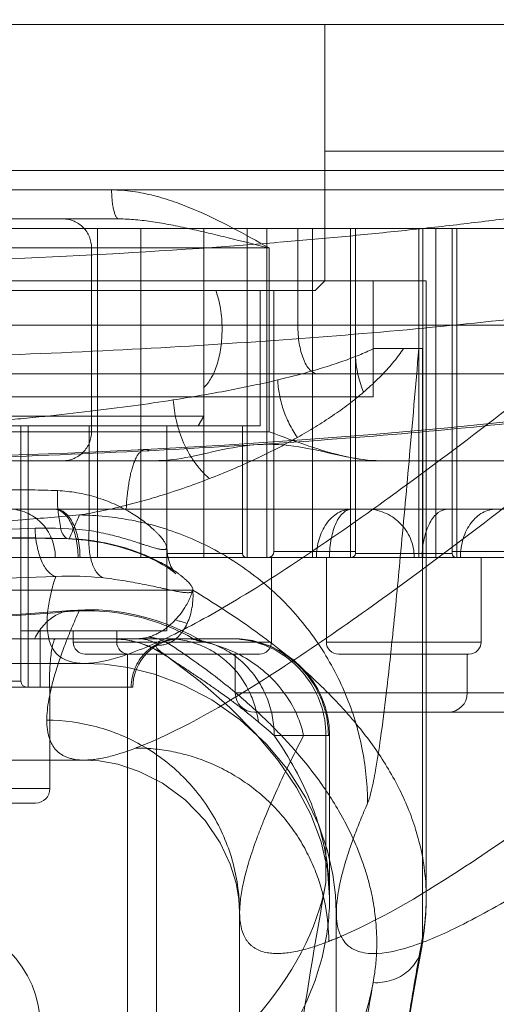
# Model space of a CAD drawing. Header units: millimetres. Extents: x 6756 to 17105, y -3613 to 3705.
# Tile 57 of 65: x 13765 to 13814, y 815 to 917. Entities that reach past the tile are written whole.
import ezdxf

# ---------------------------------------------------------------- set-up
doc = ezdxf.new("R2010")
doc.units = ezdxf.units.MM
doc.header["$PDSIZE"] = -5
doc.layers.get('0').update_dxf_attribs({"lineweight": 35})
for name, color, linetype, lineweight in [('尺寸线层', 3, 'Continuous', 18), ('粗实线层', 7, 'Continuous', 35), ('细实线层', 7, 'Continuous', 18)]:
    doc.layers.add(name, color=color, linetype=linetype, lineweight=lineweight)
doc.styles.add('标准', font='txt', dxfattribs={"width": 0.667})
doc.dimstyles.new('标准', dxfattribs={"dimscale": 15, "dimtxt": 3.5, "dimasz": 4, "dimexe": 2, "dimexo": 0, "dimtad": 1, "dimdsep": 46, "dimtxsty": '标准', "dimblk": '_CAXARROW', "dimcen": 0, "dimdle": 6, "dimazin": 2, "dimtfac": 0.707107, "dimtdec": 3, "dimtmove": 2, "dimatfit": 3, "dimfxl": 1, "dimfrac": 2, "dimtolj": 1, "dimarcsym": 1})

# ---------------------------------------------------------------- blocks, each defined once
blk = doc.blocks.new('324356')
at = {"layer": '细实线层'}
for p, q in [((-132.09, -146.4), (-394.09, -146.4)), ((-159.59, -172.9), (-159.59, -146.4)), ((-78.25, -159.5), (-159.59, -159.5)), ((-70, -161.5), (-370, -161.5)), ((-97.5, -163.5), (-342.5, -163.5)), ((-221.3, -166.5), (-180.86, -166.5)), ((-159.59, -167.5), (-342.5, -167.5)), ((-183.1, -167.5), (-183.1, -201.5)), ((-178.6, -167.5), (-178.6, -201.5)), ((-172.1, -167.5), (-172.1, -201.5)), ((-167.6, -167.5), (-167.6, -201.5)), ((-165.59, -167.5), (-165.59, -201.5)), ((-162.37, -167.5), (-162.37, -177.5)), ((-160.87, -167.5), (-160.87, -201.5)), ((-159.59, -167.5), (-57.53, -167.5)), ((-156.92, -167.5), (-156.92, -201.5)), ((-156.42, -167.5), (-156.42, -201.1)), ((-149.87, -167.5), (-149.87, -201.5)), ((-149.44, -167.5), (-149.44, -201.5)), ((-148.09, -167.5), (-148.09, -201.5)), ((-146.42, -167.5), (-146.42, -201.1)), ((-145.92, -167.5), (-145.92, -201.5)), ((-165.33, -169.5), (-261.06, -169.5)), ((-183.71, -188.5), (-183.71, -169.5)), ((-165.33, -169.5), (-165.33, -188.5)), ((-149.09, -172.9), (-403.92, -172.9)), ((-159.59, -172.9), (-366.59, -172.9)), ((-160.59, -173.9), (-159.59, -172.9)), ((-154.59, -184.9), (-154.59, -172.9)), ((-149.09, -236.66), (-149.09, -172.9)), ((-160.59, -173.9), (-365.59, -173.9)), ((-172.09, -186.9), (-172.09, -173.9)), ((-166.25, -187.9), (-166.25, -173.9)), ((-164.84, -173.9), (-164.84, -200.9)), ((-124.78, -177.5), (-312.27, -177.5)), ((-154.5, -179.9), (-149.89, -179.9)), ((-149.85, -179.9), (-149.49, -179.9)), ((-149.49, -179.9), (-149.49, -240.93)), ((-307.27, -182.5), (-129.78, -182.5)), ((-154.59, -184.9), (-371.59, -184.9)), ((-172.09, -187.9), (-172.09, -184.9)), ((-172.09, -186.9), (-354.09, -186.9)), ((-172.67, -187.9), (-172.09, -186.9)), ((-172.67, -187.9), (-353.51, -187.9)), ((-175.93, -187.9), (-336.79, -187.9)), ((-191.01, -187.9), (-191.01, -214.3)), ((-190.26, -187.9), (-190.26, -214.9)), ((-183.95, -187.9), (-183.95, -198.71)), ((-172.09, -187.9), (-175.93, -187.9)), ((-175.93, -209.1), (-175.93, -187.9)), ((-172.67, -187.9), (-166.25, -187.9)), ((-168.1, -187.9), (-168.1, -201.1)), ((-261.06, -188.5), (-165.33, -188.5)), ((-324.82, -191.5), (-105.4, -191.5)), ((-83.66, -196.5), (-356.5, -196.5)), ((-336.79, -201.5), (-175.93, -201.5)), ((-168.1, -201.1), (-175.93, -201.1)), ((-175.93, -201.5), (-100, -201.5)), ((-165.1, -201.5), (-165.1, -210.25)), ((-156.42, -200.9), (-164.84, -200.9)), ((-159.42, -201.5), (-159.42, -210.25)), ((-146.42, -201.1), (-156.42, -201.1)), ((-138.26, -200.9), (-146.42, -200.9)), ((-143.42, -201.5), (-143.42, -210.25)), ((-173.23, -204.9), (-359.24, -204.9)), ((-191.01, -209.1), (-175.94, -209.1)), ((-189.03, -209.1), (-189.03, -214.9)), ((-185.6, -209.1), (-185.6, -210.25)), ((-181.1, -209.1), (-181.1, -210.25)), ((-169.09, -209.9), (-357.09, -209.9)), ((-165.1, -210.25), (-185.6, -210.25)), ((-175.19, -209.9), (-174.64, -209.92)), ((-143.42, -210.25), (-159.42, -210.25)), ((-166.35, -211.5), (-184.35, -211.5)), ((-180, -280), (-180, -211.5)), ((-177, -211.5), (-177, -280)), ((-168.84, -211.5), (-168.84, -215.5)), ((-144.67, -211.5), (-158.17, -211.5)), ((-144.84, -211.5), (-144.84, -215.5)), ((-184.49, -212.45), (-306.83, -212.45)), ((-191.01, -214.3), (-211.05, -214.3)), ((-230.03, -214.9), (-188.01, -214.9)), ((-188.01, -214.9), (-179.42, -214.9)), ((-188.01, -214.9), (-188.01, -225.4)), ((-128.69, -215.5), (-168.84, -215.5)), ((-130.69, -217.5), (-166.84, -217.5)), ((-164.82, -219.9), (-159.09, -219.9)), ((-159.46, -219.9), (-159.46, -235.11)), ((-159.09, -236.66), (-159.09, -219.9)), ((-184.49, -222.45), (-306.84, -222.45)), ((-188.01, -225.4), (-230.03, -225.4)), ((-189.51, -226.9), (-228.53, -226.9)), ((-168.39, -238.13), (-168.39, -238.22)), ((-168.39, -278.75), (-168.39, -238.22)), ((-158.39, -278.75), (-158.39, -238.22))]:
    blk.add_line(p, q, dxfattribs=at)
for points in [[(-133.18, -186.58), (-139.83, -187.36), (-146.86, -188.09), (-154.25, -188.75), (-161.95, -189.35), (-169.94, -189.88), (-178.17, -190.34)], [(-178.17, -190.34), (-186.17, -190.71), (-194.32, -191.01), (-202.62, -191.25)], [(-199.99, -199.69), (-197.83, -199.6), (-195.57, -199.54), (-193.22, -199.5), (-190.85, -199.5), (-188.48, -199.53), (-186.14, -199.59)], [(-186.14, -199.59), (-184.32, -199.72), (-182.51, -200), (-180.91, -200.37), (-179.61, -200.77), (-178.55, -201.17), (-177.66, -201.56), (-176.93, -201.92), (-176.34, -202.25), (-175.86, -202.54), (-175.5, -202.79), (-175.23, -202.99), (-175.05, -203.13), (-174.98, -203.2), (-175, -203.18), (-175.11, -203.05), (-175.28, -202.8), (-175.49, -202.43), (-175.69, -201.93), (-175.86, -201.28), (-175.93, -200.44)], [(-185.85, -206.98), (-190.99, -207.37), (-196.38, -207.72), (-201.99, -208.04)], [(-172.24, -210.17), (-172.83, -209.84), (-173.51, -209.48), (-174.27, -209.11), (-175.11, -208.73), (-176.02, -208.37), (-177.01, -208.02), (-178.08, -207.7), (-179.21, -207.43), (-180.41, -207.2), (-181.67, -207.03), (-183, -206.93), (-184.39, -206.91), (-185.85, -206.98)], [(-181.67, -209.9), (-180.14, -210.02), (-178.64, -210.37), (-177.22, -210.94), (-175.9, -211.73)], [(-175.91, -211.72), (-172.46, -214.33), (-169.39, -217), (-166.7, -219.72), (-164.41, -222.48), (-162.52, -225.28), (-161.04, -228.09), (-159.96, -230.92), (-159.31, -233.77), (-159.09, -236.66)], [(-184.49, -212.45), (-182.38, -212.55), (-179.94, -212.89), (-177.2, -213.57), (-174.27, -214.67), (-171.26, -216.23), (-168.33, -218.28), (-165.64, -220.76), (-163.34, -223.52), (-161.53, -226.37), (-160.2, -229.19), (-159.29, -231.85), (-158.74, -234.28), (-158.46, -236.41), (-158.39, -238.22)], [(-184.49, -222.45), (-182.91, -222.54), (-180.99, -222.89), (-178.77, -223.62), (-176.37, -224.83), (-174.01, -226.56), (-171.96, -228.7), (-170.4, -231), (-169.37, -233.2), (-168.76, -235.17), (-168.47, -236.83), (-168.39, -238.13)], [(-149.56, -241.83), (-149.3, -240.11), (-149.14, -238.39), (-149.09, -236.66)], [(-150.99, -250.06), (-150.53, -247.31), (-150.05, -244.57), (-149.56, -241.83)]]:
    blk.add_lwpolyline(points, dxfattribs=at)
blk.add_circle((-200, -250), 11, dxfattribs=at)
for centre, radius, start, end in [((-145.7, -180.23), 10.72, 182.6184, 202.9401), ((-188.18, -232.96), 34.5, 82.9541, 92.2759), ((-167.7, -201.1), 0.4, 180, 270), ((-165.44, -200.9), 0.6, 270, 0), ((-156.82, -201.1), 0.4, 270, 0), ((-146.02, -201.1), 0.4, 180, 270), ((-185.96, -235.01), 31.58, 83.6354, 92.6405), ((-180.91, -205.42), 7.7, 350.7473, 3.9058), ((-180.9, -202.42), 8.06, 316.6047, 329.7573), ((-184.35, -210.25), 1.25, 180, 270), ((-181.63, -219.88), 9.98, 51.6938, 89.995), ((-179.85, -210.25), 1.25, 180, 270), ((-174.42, -214.9), 5, 90, 180), ((-169.09, -219.9), 10, 0, 90), ((-166.35, -210.25), 1.25, 270, 360), ((-158.17, -210.25), 1.25, 180, 270), ((-144.67, -210.25), 1.25, 270, 360), ((-190.41, -214.3), 0.6, 180, 270), ((-166.84, -215.5), 2, 180, 270), ((-146.84, -215.5), 2, 270, 0), ((-204.87, -264.8), 60.16, 48.2718, 50.3211), ((-189.51, -225.4), 1.5, 270, 0), ((-180, -180), 100, 208.0034, 270), ((-171.8, -236.66), 22.71, 349.1617, 6.1472), ((399.14, -340.75), 557.64, 169.6884, 170.555), ((392.56, -345.21), 556.15, 169.6679, 170.5368)]:
    blk.add_arc(centre, radius, start, end, dxfattribs=at)
for centre, major_axis, start_param, end_param in [((-263.09, -228.71), (103.99, -2.96), 5.908015, 6.212088), ((2341.61, -389.46), (2509.78, -71.54), 3.070495, 3.086211)]:
    blk.add_ellipse(centre, major_axis=major_axis, ratio=0.465477, start_param=start_param, end_param=end_param, dxfattribs=at)
for points, knots in [([(-164.25, -168.91), (-162.11, -168.73), (-157.9, -168.36), (-151.67, -167.74), (-145.61, -167.07), (-139.73, -166.34), (-134.03, -165.56), (-128.5, -164.72), (-123.15, -163.82), (-119.65, -163.17), (-117.93, -162.83)], [0, 0, 0, 0, 476.511389, 941.157402, 1393.028964, 1832.272439, 2259.097304, 2673.617692, 3075.889759, 3465.871565, 3465.871565, 3465.871565, 3465.871565]), ([(-165.33, -169.5), (-166.6, -168.79), (-169.15, -167.37), (-172.43, -165.76), (-174.82, -164.83), (-176.22, -164.38), (-177.28, -164.08), (-178.35, -163.84), (-179.43, -163.65), (-180.52, -163.53), (-181.26, -163.5), (-181.63, -163.5)], [0, 0, 0, 0, 1011.952104, 2027.781675, 2536.491283, 2791.540408, 3046.385004, 3300.471839, 3554.332743, 3808.943138, 4065.502496, 4065.502496, 4065.502496, 4065.502496]), ([(-180.86, -166.5), (-180.88, -166.5), (-180.94, -166.49), (-181.01, -166.45), (-181.08, -166.38), (-181.15, -166.28), (-181.22, -166.16), (-181.29, -166), (-181.35, -165.82), (-181.41, -165.61), (-181.46, -165.39), (-181.52, -165.05), (-181.58, -164.6), (-181.62, -164.05), (-181.63, -163.68), (-181.63, -163.5)], [0, 0, 0, 0, 124.580925, 267.327221, 439.64567, 650.257326, 904.909276, 1204.043138, 1546.033609, 1928.696992, 2348.789473, 2799.653258, 3762.548692, 4756.475102, 5727.631701, 5727.631701, 5727.631701, 5727.631701]), ([(-183.71, -169.5), (-183.71, -169.11), (-183.86, -168.32), (-184.51, -167.33), (-185.48, -166.66), (-186.26, -166.5), (-186.64, -166.5)], [0, 0, 0, 0, 496.245935, 989.451845, 1478.326239, 1964.11448, 1964.11448, 1964.11448, 1964.11448]), ([(-180.86, -166.5), (-180.29, -166.5), (-179.12, -166.56), (-177.33, -166.78), (-175.48, -167.11), (-173.56, -167.51), (-171.58, -167.96), (-168.83, -168.63), (-166.74, -169.15), (-165.33, -169.5)], [0, 0, 0, 0, 346.460692, 708.697445, 1089.300301, 1485.164421, 1895.77065, 2319.752936, 3199.175139, 3199.175139, 3199.175139, 3199.175139]), ([(-255.04, -170.89), (-247.46, -171.16), (-232.17, -171.47), (-209.25, -171.29), (-186.6, -170.48), (-171.67, -169.52), (-164.37, -168.92)], [0, 0, 0, 0, 609.399863, 1228.542665, 1841.503743, 2430.58443, 2430.58443, 2430.58443, 2430.58443]), ([(-170.21, -177.9), (-170.21, -177.54), (-170.23, -176.83), (-170.35, -175.79), (-170.55, -174.81), (-170.74, -174.19), (-170.85, -173.89)], [0, 0, 0, 0, 507.834054, 1004.781829, 1480.398265, 1925.372459, 1925.372459, 1925.372459, 1925.372459]), ([(-126.86, -175.2), (-130.27, -175.7), (-138.33, -176.68), (-151.28, -178.03), (-166.07, -179.2), (-181.92, -180.15), (-199.7, -180.87), (-217.97, -181.24), (-237.05, -181.24), (-255.18, -180.87), (-272.73, -180.15), (-288.13, -179.19), (-302.09, -178.02), (-314.12, -176.7), (-321.75, -175.71), (-324.99, -175.2)], [0, 0, 0, 0, 420.663507, 990.991487, 1589.516824, 2231.836912, 2929.23134, 3761.244627, 4462.471147, 5258.630023, 5974.207587, 6605.949823, 7143.191812, 7683.005247, 8083.17658, 8083.17658, 8083.17658, 8083.17658]), ([(-184.49, -212.45), (-183.14, -212.45), (-179.87, -211.63), (-174.48, -209.23), (-167.67, -205.35), (-159.46, -200), (-149.83, -193.12), (-138.78, -184.73), (-130.99, -178.54), (-126.86, -175.2)], [0, 0, 0, 0, 212.238947, 518.87154, 926.903943, 1439.290887, 2057.788245, 2783.744825, 3618.220665, 3618.220665, 3618.220665, 3618.220665]), ([(-172.09, -183.92), (-171.94, -183.79), (-171.66, -183.48), (-171.29, -182.92), (-170.97, -182.26), (-170.7, -181.51), (-170.48, -180.68), (-170.27, -179.47), (-170.21, -178.53), (-170.21, -177.9)], [0, 0, 0, 0, 295.115826, 627.951543, 998.346994, 1403.361809, 1838.104422, 2296.213751, 3252.367415, 3252.367415, 3252.367415, 3252.367415]), ([(-162.37, -177.5), (-162.37, -178.13), (-162.29, -179.32), (-161.88, -180.89), (-161.31, -182.05), (-160.62, -182.5), (-160.32, -182.5)], [0, 0, 0, 0, 632.901442, 1183.084765, 1616.884508, 1918.619603, 1918.619603, 1918.619603, 1918.619603]), ([(-154.5, -179.9), (-154.65, -179.97), (-155.28, -180.26), (-155.92, -180.53), (-156.41, -180.72)], [0, 0, 0, 0, 252.609724, 1056.087714, 1056.087714, 1056.087714, 1056.087714]), ([(-155.15, -226.91), (-154.98, -226.51), (-154.68, -225.37), (-154.24, -223.14), (-153.74, -219.78), (-153.15, -215.09), (-152.48, -208.83), (-151.7, -200.81), (-150.81, -190.97), (-150.19, -183.79), (-149.85, -179.9)], [0, 0, 0, 0, 111.842973, 302.81132, 587.857849, 987.492389, 1523.533931, 2213.058889, 3065.631707, 4074.115026, 4074.115026, 4074.115026, 4074.115026]), ([(-151.43, -179.9), (-151.74, -180.37), (-152.44, -181.29), (-153.21, -182.15), (-153.62, -182.58)], [0, 0, 0, 0, 516.356744, 1056.255649, 1056.255649, 1056.255649, 1056.255649]), ([(-156.41, -180.72), (-156.98, -180.95), (-158.19, -181.39), (-160.12, -182), (-162.22, -182.6), (-163.69, -182.97), (-164.45, -183.15)], [0, 0, 0, 0, 421.772403, 880.778173, 1378.072429, 1914.575721, 1914.575721, 1914.575721, 1914.575721]), ([(-164.45, -183.15), (-165.27, -183.34), (-166.97, -183.72), (-169.59, -184.25), (-172.37, -184.75), (-174.27, -185.06), (-175.25, -185.22)], [0, 0, 0, 0, 455.106867, 936.894566, 1444.22282, 1977.077579, 1977.077579, 1977.077579, 1977.077579]), ([(-162.41, -189.09), (-162.72, -188.64), (-163.29, -187.7), (-163.91, -186.2), (-164.3, -184.67), (-164.43, -183.65), (-164.45, -183.15)], [0, 0, 0, 0, 507.626411, 1009.681066, 1496.512061, 1960.109434, 1960.109434, 1960.109434, 1960.109434]), ([(-153.62, -182.58), (-153.77, -182.73), (-154.4, -183.37), (-155.06, -183.97), (-155.57, -184.41)], [0, 0, 0, 0, 260.804142, 1066.396543, 1066.396543, 1066.396543, 1066.396543]), ([(-175.25, -185.21), (-176.63, -185.43), (-179.5, -185.85), (-183.93, -186.41), (-187.8, -186.84), (-191.03, -187.16), (-192.68, -187.31), (-193.52, -187.39)], [0, 0, 0, 0, 585.135437, 1206.387702, 1864.357163, 2207.319726, 2558.262178, 2558.262178, 2558.262178, 2558.262178]), ([(-175.25, -185.21), (-175.22, -185.58), (-175.15, -186.32), (-174.94, -187.44), (-174.62, -188.56), (-174.2, -189.66), (-173.67, -190.72), (-173.04, -191.7), (-172.32, -192.58), (-171.79, -193.11), (-171.51, -193.35)], [0, 0, 0, 0, 455.902175, 928.618929, 1413.586889, 1904.774856, 2396.12917, 2881.255672, 3354.334791, 3810.741697, 3810.741697, 3810.741697, 3810.741697]), ([(-155.57, -184.41), (-156.07, -184.84), (-157.12, -185.68), (-158.78, -186.87), (-160.55, -188.02), (-161.78, -188.74), (-162.41, -189.09)], [0, 0, 0, 0, 463.532761, 942.95849, 1436.420357, 1941.810235, 1941.810235, 1941.810235, 1941.810235]), ([(-128.15, -186.15), (-135.31, -191.94), (-147.97, -201.87), (-164.81, -213.74), (-174.77, -219.52), (-179.03, -221.16)], [0, 0, 0, 0, 766.596386, 1338.446224, 1718.426916, 1718.426916, 1718.426916, 1718.426916]), ([(-177.74, -190.46), (-172.24, -190.18), (-161.61, -189.55), (-146.36, -188.29), (-136.64, -187.24), (-132.02, -186.65)], [0, 0, 0, 0, 577.92391, 1114.948766, 1602.911834, 1602.911834, 1602.911834, 1602.911834]), ([(-186.64, -191.5), (-186.26, -191.5), (-185.48, -191.34), (-184.51, -190.67), (-183.86, -189.68), (-183.71, -188.89), (-183.71, -188.5)], [0, 0, 0, 0, 516.747781, 1036.778399, 1561.416581, 2089.288531, 2089.288531, 2089.288531, 2089.288531]), ([(-162.41, -189.09), (-163.13, -189.5), (-164.59, -190.28), (-166.84, -191.38), (-169.15, -192.41), (-170.72, -193.04), (-171.51, -193.35)], [0, 0, 0, 0, 493.854867, 995.159877, 1501.068122, 2009.00217, 2009.00217, 2009.00217, 2009.00217]), ([(-165.33, -188.5), (-163.97, -189.01), (-161.37, -189.98), (-157.56, -191.13), (-155.04, -191.5), (-153.84, -191.5)], [0, 0, 0, 0, 563.574655, 1078.426814, 1543.457657, 1543.457657, 1543.457657, 1543.457657]), ([(-180.12, -196.5), (-180.1, -196.03), (-180.04, -195.33), (-179.94, -194.42), (-179.84, -193.77), (-179.73, -193.16), (-179.6, -192.59), (-179.45, -192.07), (-179.29, -191.62), (-179.12, -191.23), (-178.94, -190.91), (-178.78, -190.69), (-178.64, -190.55), (-178.52, -190.45), (-178.38, -190.38), (-178.24, -190.34), (-178.14, -190.33), (-178.04, -190.34), (-177.9, -190.38), (-177.81, -190.43), (-177.74, -190.46)], [0, 0, 0, 0, 1660.042171, 2462.841749, 3234.987274, 3967.212973, 4650.922444, 5278.340554, 5843.574374, 6342.382131, 6773.766441, 7139.75741, 7300.521188, 7448.126387, 7711.051022, 7832.164599, 7950.001761, 8067.518462, 8187.444044, 8442.479761, 8442.479761, 8442.479761, 8442.479761]), ([(-165.44, -189.8), (-166.84, -189.8), (-169.57, -190.15), (-173.4, -191.15), (-175.96, -191.5), (-177.2, -191.5)], [0, 0, 0, 0, 560.626174, 1089.837744, 1583.689551, 1583.689551, 1583.689551, 1583.689551]), ([(-153.84, -191.5), (-155.02, -191.5), (-157.5, -191.13), (-161.28, -190.15), (-164.02, -189.8), (-165.44, -189.8)], [0, 0, 0, 0, 460.705256, 976.971663, 1533.57194, 1533.57194, 1533.57194, 1533.57194]), ([(-202.47, -191.38), (-200.37, -191.33), (-192.13, -191.1), (-183.89, -190.77), (-177.74, -190.46)], [0, 0, 0, 0, 312.085768, 1229.005427, 1229.005427, 1229.005427, 1229.005427]), ([(-171.51, -193.35), (-171.98, -193.52), (-173.33, -194.05), (-175.4, -194.75), (-177.71, -195.47), (-180.06, -196.11), (-182.46, -196.67), (-184.18, -196.98), (-184.95, -197.11)], [0, 0, 0, 0, 318.269835, 932.769185, 1408.12073, 1876.820243, 2497.274557, 2998.605695, 2998.605695, 2998.605695, 2998.605695]), ([(-197.92, -194.7), (-197.07, -194.64), (-195.77, -194.58), (-194.01, -194.52), (-192.19, -194.49), (-189.92, -194.5), (-188.11, -194.56), (-187.22, -194.59)], [0, 0, 0, 0, 632.56617, 963.391528, 1303.427334, 1985.893909, 2648.299518, 2648.299518, 2648.299518, 2648.299518]), ([(-187.22, -194.59), (-187.24, -195.27), (-187.24, -196.52), (-186.96, -198.12), (-186.76, -199.21), (-186.18, -199.63), (-186.01, -199.57)], [0, 0, 0, 0, 809.920518, 1483.288285, 1927.936052, 2148.059, 2148.059, 2148.059, 2148.059]), ([(-187.22, -194.59), (-186.88, -194.61), (-186.22, -194.66), (-185.22, -194.8), (-184.21, -195), (-183.22, -195.27), (-182.27, -195.59), (-181.11, -196.07), (-180.04, -196.62), (-179.07, -197.23), (-178.43, -197.67), (-177.86, -198.12), (-177.43, -198.49), (-177.12, -198.78), (-176.91, -198.98), (-176.72, -199.18), (-176.55, -199.37), (-176.4, -199.55), (-176.27, -199.72), (-176.17, -199.87), (-176.08, -200.02), (-176.01, -200.15), (-175.97, -200.25), (-175.95, -200.33), (-175.94, -200.38), (-175.93, -200.43), (-175.93, -200.49), (-175.95, -200.54), (-175.97, -200.58), (-176, -200.62), (-176.06, -200.66), (-176.15, -200.68), (-176.25, -200.7), (-176.38, -200.69), (-176.54, -200.67), (-176.71, -200.64), (-176.9, -200.6), (-177.2, -200.52), (-177.52, -200.42), (-177.87, -200.31), (-178.16, -200.22), (-178.47, -200.12), (-178.92, -199.97), (-179.52, -199.78), (-180.29, -199.55), (-181.12, -199.31), (-182.34, -199.01), (-183.29, -198.82), (-183.95, -198.71)], [0, 0, 0, 0, 1018.402667, 2009.798343, 3078.46781, 4121.816937, 5137.454207, 6109.608641, 7931.402817, 8779.275966, 9570.227937, 10302.812421, 10976.172804, 11289.748631, 11585.769906, 11862.253301, 12118.380257, 12353.674659, 12567.882306, 12760.86452, 12932.591442, 13083.176783, 13212.954604, 13270.351203, 13322.962263, 13371.054552, 13415.031461, 13493.177385, 13529.723853, 13566.164113, 13643.408624, 13733.508097, 13841.742769, 13971.602609, 14125.082696, 14302.232801, 14502.473147, 14725.373291, 15237.037578, 15524.761288, 15833.930528, 16164.529983, 16514.355346, 17263.976256, 18077.337146, 18951.939544, 19883.229968, 21895.076674, 21895.076674, 21895.076674, 21895.076674]), ([(-221.79, -199.23), (-220.52, -199.2), (-216.57, -199.03), (-210.59, -198.8), (-204.01, -198.46), (-197.65, -198.09), (-191.35, -197.64), (-186.92, -197.29), (-184.95, -197.11)], [0, 0, 0, 0, 346.4383, 1076.261427, 1630.443085, 2139.929576, 2811.861533, 3350.749384, 3350.749384, 3350.749384, 3350.749384]), ([(-192.24, -196.5), (-191.62, -196.5), (-190.38, -196.76), (-188.8, -197.85), (-187.72, -199.5), (-187.46, -200.83), (-187.46, -201.5)], [0, 0, 0, 0, 522.769988, 1045.390069, 1595.905785, 2164.791266, 2164.791266, 2164.791266, 2164.791266]), ([(-187.59, -196.5), (-187.26, -196.5), (-186.49, -196.86), (-185.73, -198.01), (-185.22, -199.6), (-185.1, -200.84), (-185.1, -201.5)], [0, 0, 0, 0, 360.583271, 826.518277, 1437.032651, 2141.391109, 2141.391109, 2141.391109, 2141.391109]), ([(-187.41, -196.5), (-187.07, -196.5), (-186.3, -196.86), (-185.54, -198.01), (-185.02, -199.6), (-184.9, -200.84), (-184.9, -201.5)], [0, 0, 0, 0, 361.685789, 827.706231, 1437.405047, 2140.435563, 2140.435563, 2140.435563, 2140.435563]), ([(-184.95, -197.11), (-185.04, -197.32), (-185.41, -198.13), (-185.76, -198.95), (-186.01, -199.57)], [0, 0, 0, 0, 312.057052, 1201.063899, 1201.063899, 1201.063899, 1201.063899]), ([(-155.15, -226.91), (-155.16, -226.02), (-155.25, -224.21), (-155.64, -221.48), (-156.3, -218.72), (-157.25, -215.97), (-158.5, -213.27), (-160.03, -210.66), (-161.84, -208.2), (-163.89, -205.92), (-166.18, -203.86), (-168.64, -202.04), (-171.26, -200.51), (-173.96, -199.26), (-176.73, -198.3), (-179.5, -197.62), (-182.24, -197.22), (-184.05, -197.12), (-184.95, -197.11)], [0, 0, 0, 0, 456.528492, 928.395642, 1414.505687, 1913.0468, 2422.238434, 2939.675897, 3462.960195, 3989.317188, 4515.96338, 5040.09423, 5558.886685, 6069.859873, 6570.51122, 7058.95038, 7533.255952, 7992.231006, 7992.231006, 7992.231006, 7992.231006]), ([(-160.44, -201.5), (-160.44, -200.86), (-160.27, -199.63), (-159.52, -198), (-158.33, -196.81), (-157.27, -196.5), (-156.77, -196.5)], [0, 0, 0, 0, 569.164903, 1095.466732, 1581.883829, 2029.106062, 2029.106062, 2029.106062, 2029.106062]), ([(-156.78, -196.5), (-157.1, -196.5), (-157.83, -196.88), (-158.51, -198.02), (-158.99, -199.61), (-159.1, -200.84), (-159.1, -201.5)], [0, 0, 0, 0, 324.385484, 759.477451, 1340.285158, 2014.778109, 2014.778109, 2014.778109, 2014.778109]), ([(-155.31, -196.5), (-154.67, -196.5), (-153.39, -196.75), (-151.74, -197.84), (-150.6, -199.49), (-150.33, -200.83), (-150.33, -201.5)], [0, 0, 0, 0, 493.331602, 981.030108, 1486.767356, 2003.546527, 2003.546527, 2003.546527, 2003.546527]), ([(-146.84, -196.5), (-147.2, -196.5), (-148, -196.84), (-148.83, -197.99), (-149.39, -199.6), (-149.52, -200.84), (-149.52, -201.5)], [0, 0, 0, 0, 348.567126, 783.307424, 1341.816144, 1981.471625, 1981.471625, 1981.471625, 1981.471625]), ([(-141.88, -196.5), (-142.36, -196.5), (-143.37, -196.79), (-144.57, -197.92), (-145.37, -199.56), (-145.55, -200.84), (-145.55, -201.5)], [0, 0, 0, 0, 415.563541, 868.217991, 1393.783489, 1969.389886, 1969.389886, 1969.389886, 1969.389886]), ([(-189.55, -198.48), (-197.99, -198.8), (-215.28, -199.3), (-241.61, -199.67), (-268.48, -199.67), (-295.22, -199.3), (-312.91, -198.8), (-321.61, -198.48)], [0, 0, 0, 0, 672.263268, 1377.105012, 2096.599942, 2812.414239, 3505.922959, 3505.922959, 3505.922959, 3505.922959]), ([(-189.55, -198.48), (-189.53, -199.09), (-189.41, -200.25), (-188.97, -201.78), (-188.35, -202.92), (-187.72, -203.4), (-187.41, -203.46)], [0, 0, 0, 0, 702.342218, 1328.384736, 1823.540041, 2179.510473, 2179.510473, 2179.510473, 2179.510473]), ([(-186.01, -199.57), (-187.2, -199.53), (-189.61, -199.47), (-192.64, -199.47), (-195.07, -199.5), (-197.41, -199.55), (-199.13, -199.61), (-200.27, -199.67)], [0, 0, 0, 0, 671.665699, 1363.708037, 1708.490916, 2043.88522, 2684.931246, 2684.931246, 2684.931246, 2684.931246]), ([(-183.95, -198.71), (-183.98, -199), (-184.01, -199.56), (-183.98, -200.39), (-183.9, -201.06), (-183.8, -201.57), (-183.71, -201.91), (-183.6, -202.24), (-183.47, -202.54), (-183.34, -202.8), (-183.18, -203.04), (-183.02, -203.24), (-182.84, -203.41), (-182.66, -203.54), (-182.52, -203.6), (-182.46, -203.62)], [0, 0, 0, 0, 1010.035283, 1988.955773, 2936.779261, 3383.596419, 3809.247928, 4211.896607, 4590.482809, 4944.415898, 5273.624057, 5578.918033, 5862.501965, 6127.690189, 6379.004684, 6379.004684, 6379.004684, 6379.004684]), ([(-182.46, -203.62), (-181.71, -203.71), (-180.62, -203.86), (-179.21, -204.1), (-178.26, -204.29), (-177.37, -204.47), (-176.68, -204.62), (-176.17, -204.74), (-175.81, -204.82), (-175.47, -204.89), (-175.07, -204.97), (-174.7, -205.04), (-174.35, -205.1), (-174.13, -205.12), (-173.93, -205.14), (-173.75, -205.15), (-173.62, -205.14), (-173.53, -205.13), (-173.45, -205.11), (-173.37, -205.08), (-173.29, -205.04), (-173.24, -204.97), (-173.22, -204.91), (-173.21, -204.85), (-173.22, -204.79), (-173.24, -204.7), (-173.29, -204.58), (-173.37, -204.46), (-173.46, -204.32), (-173.58, -204.18), (-173.73, -204.02), (-173.89, -203.86), (-174.08, -203.69), (-174.29, -203.51), (-174.53, -203.32), (-174.88, -203.06), (-175.36, -202.72), (-176.01, -202.33), (-176.74, -201.92), (-177.84, -201.38), (-179.06, -200.89), (-180.37, -200.46), (-181.83, -200.07), (-183.72, -199.72), (-185.25, -199.59), (-186.01, -199.57)], [0, 0, 0, 0, 1947.38973, 2844.552257, 3684.587316, 4463.804647, 5180.694926, 5515.052174, 5831.083822, 6126.830704, 6402.424462, 6894.244403, 7109.730506, 7304.402951, 7477.903877, 7629.621709, 7759.419587, 7816.551452, 7868.867869, 7960.360551, 8037.488209, 8106.084861, 8174.466593, 8211.424451, 8251.240994, 8341.410987, 8448.019016, 8572.623741, 8715.945572, 8878.387789, 9060.155421, 9261.309809, 9481.790462, 9721.362425, 9979.482324, 10254.554839, 10850.422769, 11506.007019, 12221.560431, 12996.883033, 14689.22206, 15605.343435, 16570.904157, 18600.431193, 20549.913005, 20549.913005, 20549.913005, 20549.913005]), ([(-323.37, -203.46), (-318.04, -203.66), (-306.99, -204), (-290.13, -204.37), (-277.13, -204.53), (-268.36, -204.6), (-262.47, -204.63), (-252.24, -204.65), (-237.76, -204.6), (-223.39, -204.42), (-212.03, -204.2), (-201.01, -203.93), (-192.81, -203.67), (-187.41, -203.46)], [0, 0, 0, 0, 916.138924, 1896.090127, 2894.362337, 3146.842381, 3400.316815, 3905.029011, 4902.820184, 5885.337688, 6370.851286, 6851.365983, 7778.183348, 7778.183348, 7778.183348, 7778.183348]), ([(-187.41, -203.46), (-187.9, -205.08), (-188.63, -207.68), (-187.84, -211.83), (-185.5, -212.45), (-184.49, -212.45)], [0, 0, 0, 0, 785.823266, 1274.422806, 1740.410158, 1740.410158, 1740.410158, 1740.410158]), ([(-157.67, -240.58), (-153.23, -238.64), (-142.94, -232.33), (-125.55, -219.76), (-112.61, -209.28), (-105.31, -203.23)], [0, 0, 0, 0, 399.435396, 989.814851, 1771.77983, 1771.77983, 1771.77983, 1771.77983]), ([(-173.94, -206.48), (-173.84, -206.31), (-173.65, -205.97), (-173.42, -205.44), (-173.29, -205.08), (-173.23, -204.9)], [0, 0, 0, 0, 554.443404, 1104.131448, 1645.324101, 1645.324101, 1645.324101, 1645.324101]), ([(-173.23, -204.9), (-172.17, -205.53), (-170.09, -206.82), (-167.09, -208.86), (-164.35, -210.92), (-161.89, -212.98), (-159.69, -215.03), (-157.69, -217.09), (-155.96, -219.12), (-154.45, -221.12), (-153.12, -223.14), (-151.95, -225.23), (-150.95, -227.39), (-150.19, -229.49), (-149.58, -231.77), (-149.31, -233.34), (-149.22, -234.23)], [0, 0, 0, 0, 675.101803, 1333.978695, 1974.503486, 2544.723621, 3084.17644, 3611.9823, 4108.932817, 4539.701632, 4977.046974, 5424.883151, 5846.993278, 6267.958932, 6643.00208, 7131.907462, 7131.907462, 7131.907462, 7131.907462]), ([(-97.33, -204.71), (-101.6, -208.24), (-109.62, -214.75), (-120.98, -223.54), (-130.8, -230.64), (-139.08, -236.07), (-145.86, -239.86), (-151.1, -242.04), (-154.29, -242.59), (-155.52, -242.37)], [0, 0, 0, 0, 917.598866, 1709.906553, 2378.21206, 2923.93442, 3349.726508, 3660.254138, 3866.678842, 3866.678842, 3866.678842, 3866.678842]), ([(-184.99, -207.02), (-187.67, -207.23), (-193.14, -207.62), (-198.62, -207.94), (-201.42, -208.08)], [0, 0, 0, 0, 618.072369, 1264.617706, 1264.617706, 1264.617706, 1264.617706]), ([(-189.62, -209.9), (-189.48, -209.65), (-189.2, -209.18), (-188.7, -208.54), (-188.16, -207.99), (-187.57, -207.55), (-186.94, -207.23), (-186.29, -207.03), (-185.64, -206.95), (-185.2, -206.98), (-184.99, -207.02)], [0, 0, 0, 0, 600.059624, 1176.591712, 1726.130775, 2248.042161, 2744.555596, 3221.125467, 3684.78602, 4143.335768, 4143.335768, 4143.335768, 4143.335768]), ([(-188.33, -218.33), (-188.33, -217.99), (-188.29, -217.26), (-188.13, -216.13), (-187.86, -214.88), (-187.49, -213.52), (-187.02, -212.05), (-186.44, -210.47), (-185.76, -208.77), (-185.26, -207.62), (-184.99, -207.02)], [0, 0, 0, 0, 364.818302, 772.963632, 1226.810649, 1728.045811, 2277.884151, 2877.212611, 3526.68543, 4226.788524, 4226.788524, 4226.788524, 4226.788524]), ([(-184.99, -207.02), (-183.59, -206.97), (-180.75, -207.14), (-176.63, -208.18), (-174.05, -209.38), (-172.82, -210.1)], [0, 0, 0, 0, 565.147786, 1131.89016, 1701.200921, 1701.200921, 1701.200921, 1701.200921]), ([(-173.32, -206.66), (-173.36, -206.95), (-173.49, -207.52), (-173.7, -208.07), (-173.82, -208.33)], [0, 0, 0, 0, 615.491834, 1205.09893, 1205.09893, 1205.09893, 1205.09893]), ([(-176.35, -209.05), (-176.11, -208.9), (-175.65, -208.56), (-175.24, -208.16), (-175.04, -207.96)], [0, 0, 0, 0, 598.574929, 1213.775665, 1213.775665, 1213.775665, 1213.775665]), ([(-173.82, -208.33), (-173.96, -208.28), (-174.23, -208.19), (-174.64, -208.07), (-174.9, -207.99), (-175.04, -207.96)], [0, 0, 0, 0, 577.798474, 1097.678174, 1658.579425, 1658.579425, 1658.579425, 1658.579425]), ([(-173.82, -208.33), (-173.92, -208.56), (-174.16, -209), (-174.47, -209.39), (-174.63, -209.57)], [0, 0, 0, 0, 623.496665, 1211.736622, 1211.736622, 1211.736622, 1211.736622]), ([(-177.86, -209.75), (-177.73, -209.71), (-177.48, -209.63), (-177.09, -209.47), (-176.72, -209.28), (-176.47, -209.13), (-176.35, -209.05)], [0, 0, 0, 0, 519.136284, 1051.024609, 1600.259672, 2165.297864, 2165.297864, 2165.297864, 2165.297864]), ([(-174.63, -209.57), (-174.71, -209.66), (-174.89, -209.83), (-175.17, -210.05), (-175.46, -210.24), (-175.67, -210.34), (-175.77, -210.38)], [0, 0, 0, 0, 565.131069, 1111.003219, 1639.470992, 2159.043957, 2159.043957, 2159.043957, 2159.043957]), ([(-188.07, -214.9), (-188.07, -214.26), (-188.04, -213.1), (-187.91, -211.48), (-187.75, -210.58), (-187.55, -209.9), (-187.4, -209.9)], [0, 0, 0, 0, 838.187924, 1551.387593, 2035.567688, 2236.876248, 2236.876248, 2236.876248, 2236.876248]), ([(-174.69, -209.9), (-175.33, -209.9), (-176.62, -210.16), (-178.25, -211.28), (-179.34, -212.94), (-179.6, -214.25), (-179.6, -214.9)], [0, 0, 0, 0, 542.912536, 1088.493407, 1637.825749, 2189.795391, 2189.795391, 2189.795391, 2189.795391]), ([(-178.92, -209.9), (-178.74, -209.9), (-178.39, -209.87), (-178.04, -209.8), (-177.86, -209.75)], [0, 0, 0, 0, 596.438334, 1224.746418, 1224.746418, 1224.746418, 1224.746418]), ([(-176.69, -210.58), (-176.86, -210.47), (-177.22, -210.27), (-177.77, -210.06), (-178.34, -209.93), (-178.73, -209.9), (-178.92, -209.9)], [0, 0, 0, 0, 565.202086, 1113.134695, 1647.07616, 2171.598924, 2171.598924, 2171.598924, 2171.598924]), ([(-177.86, -209.75), (-177.69, -209.75), (-177.34, -209.79), (-176.82, -209.91), (-176.29, -210.11), (-175.95, -210.29), (-175.77, -210.38)], [0, 0, 0, 0, 504.198712, 1032.141753, 1586.699913, 2168.793378, 2168.793378, 2168.793378, 2168.793378]), ([(-175.44, -212.05), (-175.57, -211.96), (-175.79, -211.81), (-176.1, -211.59), (-176.37, -211.39), (-176.59, -211.22), (-176.77, -211.06), (-176.9, -210.94), (-176.98, -210.82), (-177.04, -210.7), (-176.9, -210.57), (-176.77, -210.58), (-176.69, -210.58)], [0, 0, 0, 0, 917.685133, 1658.806743, 2357.843407, 2943.612776, 3396.793144, 3779.731739, 4043.703351, 4288.118906, 4521.133826, 5024.579099, 5024.579099, 5024.579099, 5024.579099]), ([(-175.77, -210.38), (-175.92, -210.44), (-176.22, -210.54), (-176.53, -210.57), (-176.69, -210.58)], [0, 0, 0, 0, 613.272582, 1221.295556, 1221.295556, 1221.295556, 1221.295556]), ([(-166.45, -218.5), (-166.53, -217.94), (-166.71, -217.11), (-167.09, -216.02), (-167.58, -214.94), (-168.21, -213.91), (-168.98, -212.98), (-169.84, -212.13), (-171.03, -211.23), (-172.61, -210.45), (-174.24, -210), (-175.34, -209.9), (-175.87, -209.9)], [0, 0, 0, 0, 609.141676, 924.708603, 1245.82953, 1898.817239, 2228.42792, 2557.927375, 3210.249957, 3846.216684, 4457.595043, 5038.453875, 5038.453875, 5038.453875, 5038.453875]), ([(-175.77, -210.38), (-174.88, -210.96), (-173.14, -212.14), (-170.76, -213.9), (-168.7, -215.56), (-166.97, -217.07), (-165.46, -218.49), (-164.01, -219.96), (-162.52, -221.59), (-160.98, -223.45), (-159.54, -225.43), (-158.29, -227.39), (-157.24, -229.3), (-156.41, -231.07), (-155.77, -232.67), (-155.31, -234.06), (-154.94, -235.38), (-154.66, -236.64), (-154.46, -237.77), (-154.34, -238.76), (-154.26, -239.65), (-154.22, -240.42), (-154.2, -241.18), (-154.21, -241.92), (-154.24, -242.75), (-154.31, -243.6), (-154.42, -244.51), (-154.52, -245.14), (-154.58, -245.46)], [0, 0, 0, 0, 1005.348026, 1983.128445, 2788.943655, 3495.472164, 4154.22906, 4742.978664, 5437.633395, 6236.460784, 7020.77193, 7747.711776, 8422.122534, 9081.918743, 9586.196106, 10044.174188, 10466.522542, 10877.066842, 11255.052092, 11548.949124, 11821.276603, 12091.229581, 12280.687529, 12537.011134, 12791.848554, 13057.647182, 13343.514047, 13655.974826, 13655.974826, 13655.974826, 13655.974826]), ([(-174.64, -209.92), (-174.66, -209.91), (-174.47, -209.91), (-174.38, -209.9), (-174.04, -209.9), (-173.71, -209.91), (-173.31, -209.95), (-172.93, -210), (-172.58, -210.08), (-172.39, -210.11), (-172.18, -210.21), (-172.58, -210.14), (-172.68, -210.13), (-172.82, -210.1)], [0, 0, 0, 0, 115.608302, 469.607713, 1004.529201, 1662.710257, 2382.644816, 3104.521763, 3749.794202, 4210.579335, 4362.74084, 4644.226048, 5428.216751, 5428.216751, 5428.216751, 5428.216751]), ([(-174.46, -209.91), (-174.49, -209.91), (-174.55, -209.91), (-174.6, -209.91), (-174.63, -209.92), (-174.64, -209.92)], [0, 0, 0, 0, 887.206124, 1448.479599, 1666.11319, 1666.11319, 1666.11319, 1666.11319]), ([(-173.97, -209.9), (-174.03, -209.9), (-174.15, -209.9), (-174.32, -209.9), (-174.42, -209.91), (-174.46, -209.91)], [0, 0, 0, 0, 675.128985, 1230.654286, 1665.293445, 1665.293445, 1665.293445, 1665.293445]), ([(-174.27, -209.9), (-173.7, -209.9), (-172.82, -209.99), (-171.66, -210.27), (-170.48, -210.7), (-169.34, -211.32), (-168.3, -212.13), (-167.58, -212.82), (-166.92, -213.59), (-166.35, -214.42), (-165.87, -215.3), (-165.47, -216.21), (-165.18, -217.14), (-164.9, -218.36), (-164.82, -219.29), (-164.82, -219.9)], [0, 0, 0, 0, 729.497376, 1112.744807, 1506.844027, 2321.951538, 2740.906017, 3164.514641, 3590.617004, 4016.867662, 4440.793471, 4860.071412, 5272.292661, 5675.503248, 6446.853914, 6446.853914, 6446.853914, 6446.853914]), ([(-161.77, -219.9), (-161.96, -219.05), (-162.55, -217.35), (-164, -215.06), (-165.87, -213.16), (-168.01, -211.69), (-170.32, -210.66), (-171.98, -210.24), (-172.82, -210.1)], [0, 0, 0, 0, 520.295869, 1070.451602, 1615.195052, 2106.6151, 2617.56425, 3128.287231, 3128.287231, 3128.287231, 3128.287231]), ([(-169.42, -209.9), (-168.39, -209.9), (-166.33, -210.22), (-163.55, -211.63), (-161.31, -213.82), (-159.81, -216.67), (-159.46, -218.82), (-159.46, -219.9)], [0, 0, 0, 0, 520.64859, 1025.12093, 1541.912679, 2073.409059, 2616.138586, 2616.138586, 2616.138586, 2616.138586]), ([(-169.2, -209.9), (-168.16, -209.9), (-166.1, -210.22), (-163.31, -211.62), (-161.06, -213.82), (-159.56, -216.67), (-159.21, -218.82), (-159.21, -219.9)], [0, 0, 0, 0, 521.035847, 1025.667391, 1542.265729, 2073.182927, 2615.071883, 2615.071883, 2615.071883, 2615.071883]), ([(-175.44, -212.05), (-175.14, -212.25), (-174.49, -212.68), (-173.51, -213.33), (-172.47, -214.02), (-171.44, -214.72), (-170.34, -215.49), (-169.3, -216.25), (-168.27, -217.03), (-167.35, -217.76), (-166.74, -218.26), (-166.45, -218.5)], [0, 0, 0, 0, 454.004535, 967.950003, 1451.557341, 2004.837309, 2512.381148, 3120.944697, 3594.00047, 4116.716479, 4575.481286, 4575.481286, 4575.481286, 4575.481286]), ([(-168.39, -238.29), (-168.39, -236.56), (-168.84, -233.07), (-170.86, -228.21), (-174.06, -224.03), (-178.24, -220.82), (-183.1, -218.8), (-186.59, -218.33), (-188.33, -218.33)], [0, 0, 0, 0, 557.110233, 1113.494664, 1669.709373, 2226.171519, 2783.231197, 3341.252135, 3341.252135, 3341.252135, 3341.252135]), ([(-184.49, -222.45), (-184.79, -222.45), (-185.23, -222.42), (-185.79, -222.31), (-186.17, -222.2), (-186.52, -222.05), (-186.83, -221.88), (-187.12, -221.66), (-187.38, -221.42), (-187.6, -221.14), (-187.8, -220.83), (-187.96, -220.49), (-188.1, -220.12), (-188.2, -219.72), (-188.3, -219.12), (-188.33, -218.65), (-188.33, -218.33)], [0, 0, 0, 0, 1022.778775, 1490.331728, 1933.469232, 2356.787771, 2765.519032, 3165.432943, 3562.649048, 3963.376077, 4373.629855, 4798.989923, 5244.437786, 5714.287354, 6212.191282, 7303.232574, 7303.232574, 7303.232574, 7303.232574]), ([(-161.77, -219.9), (-162.3, -220.92), (-163.3, -222.9), (-164.65, -225.76), (-165.63, -228.02), (-166.3, -229.71), (-166.74, -230.89), (-167.13, -232.01), (-167.47, -233.08), (-167.75, -234.08), (-167.99, -235.04), (-168.17, -235.93), (-168.3, -236.77), (-168.37, -237.55), (-168.39, -238.05), (-168.39, -238.29)], [0, 0, 0, 0, 1208.378401, 2314.265437, 3318.402811, 3782.656506, 4221.909991, 4636.371055, 5026.280456, 5391.933787, 5733.700534, 6052.045155, 6347.555284, 6620.979592, 6873.278392, 6873.278392, 6873.278392, 6873.278392]), ([(-159.21, -234.23), (-159.27, -233.62), (-159.43, -232.4), (-159.81, -230.59), (-160.32, -228.77), (-161.18, -226.34), (-162.6, -223.32), (-164.03, -221.03), (-164.82, -219.9)], [0, 0, 0, 0, 383.980574, 772.151419, 1165.922872, 1566.625721, 2393.24771, 3260.866792, 3260.866792, 3260.866792, 3260.866792]), ([(-179.13, -221.21), (-179.64, -221.4), (-180.4, -221.67), (-181.4, -221.97), (-182.08, -222.14), (-182.74, -222.28), (-183.35, -222.38), (-183.93, -222.44), (-184.31, -222.45), (-184.49, -222.45)], [0, 0, 0, 0, 1121.4183, 1634.146568, 2115.893404, 2567.581001, 2990.227778, 3385.042208, 3753.491127, 3753.491127, 3753.491127, 3753.491127]), ([(-159.17, -241.2), (-159.17, -239.98), (-159.35, -238.12), (-159.93, -235.67), (-160.56, -233.82), (-161.4, -232), (-162.42, -230.24), (-163.63, -228.58), (-165.01, -227.04), (-166.55, -225.66), (-168.2, -224.45), (-169.96, -223.42), (-171.77, -222.59), (-173.63, -221.96), (-175.48, -221.52), (-177.32, -221.26), (-178.53, -221.21), (-179.13, -221.21)], [0, 0, 0, 0, 920.279756, 1402.555335, 1896.988568, 2401.726753, 2914.302161, 3432.272678, 3952.847496, 4473.251562, 4990.722441, 5502.498437, 6006.186235, 6499.376247, 6980.280876, 7447.072799, 7898.643031, 7898.643031, 7898.643031, 7898.643031]), ([(-179.11, -221.21), (-179.1, -221.2), (-179.08, -221.19), (-179.05, -221.17), (-179.04, -221.16), (-179.03, -221.16)], [0, 0, 0, 0, 710.942715, 1242.647322, 1737.825682, 1737.825682, 1737.825682, 1737.825682]), ([(-158.38, -238), (-158.38, -237.66), (-158.32, -236.94), (-158.15, -235.82), (-157.89, -234.59), (-157.53, -233.26), (-157.08, -231.82), (-156.53, -230.27), (-155.88, -228.62), (-155.41, -227.49), (-155.15, -226.91)], [0, 0, 0, 0, 377.565392, 797.770392, 1262.800333, 1774.311351, 2333.588105, 2941.650674, 3599.327489, 4307.30574, 4307.30574, 4307.30574, 4307.30574]), ([(-166.84, -255.71), (-166.13, -254.89), (-164.82, -253.22), (-163.1, -250.62), (-161.68, -247.97), (-160.55, -245.27), (-159.74, -242.53), (-159.23, -239.77), (-159.04, -237), (-159.12, -235.15), (-159.21, -234.23)], [0, 0, 0, 0, 632.4168, 1240.353884, 1826.778541, 2395.196334, 2949.69915, 3494.93206, 4035.839761, 4577.525738, 4577.525738, 4577.525738, 4577.525738]), ([(-155.52, -242.37), (-156.1, -242.27), (-157.27, -241.82), (-158.31, -240.09), (-158.4, -238.74), (-158.38, -238)], [0, 0, 0, 0, 556.63972, 1101.401, 1794.667295, 1794.667295, 1794.667295, 1794.667295]), ([(-168.39, -238.29), (-168.38, -238.57), (-168.35, -239.11), (-168.22, -239.87), (-168.03, -240.43), (-167.83, -240.83), (-167.66, -241.1), (-167.47, -241.35), (-167.25, -241.57), (-167.02, -241.76), (-166.76, -241.93), (-166.48, -242.08), (-166.07, -242.25), (-165.73, -242.33), (-165.51, -242.37)], [0, 0, 0, 0, 1002.20255, 1904.988492, 2724.84751, 3110.803862, 3484.883438, 3850.781706, 4212.46489, 4574.05787, 4939.70831, 5313.448135, 5699.074375, 6518.808305, 6518.808305, 6518.808305, 6518.808305]), ([(-165.51, -242.37), (-165.31, -242.41), (-164.9, -242.45), (-164.24, -242.46), (-163.53, -242.4), (-162.77, -242.28), (-161.95, -242.1), (-161.07, -241.86), (-160.14, -241.56), (-159.5, -241.32), (-159.17, -241.2)], [0, 0, 0, 0, 408.149928, 852.119146, 1335.994085, 1862.969239, 2435.574224, 3055.914781, 3725.735347, 4446.487763, 4446.487763, 4446.487763, 4446.487763]), ([(-159.17, -241.2), (-159.01, -241.13), (-158.68, -241), (-158.18, -240.8), (-157.84, -240.65), (-157.67, -240.58)], [0, 0, 0, 0, 574.339855, 1166.907498, 1791.584864, 1791.584864, 1791.584864, 1791.584864]), ([(-154.58, -245.46), (-154.27, -245.48), (-153.62, -245.45), (-152.66, -245.25), (-151.73, -244.85), (-150.91, -244.26), (-150.24, -243.52), (-149.77, -242.68), (-149.52, -241.8), (-149.48, -241.21), (-149.49, -240.93)], [0, 0, 0, 0, 543.465292, 1115.519838, 1703.108488, 2291.785482, 2868.377917, 3422.968867, 3949.315579, 4443.97651, 4443.97651, 4443.97651, 4443.97651]), ([(-80.16, -244.01), (-80.27, -245.28), (-80.61, -247.82), (-81.44, -251.6), (-82.62, -255.37), (-84.12, -259.1), (-85.95, -262.8), (-88.11, -266.45), (-90.58, -270.05), (-93.36, -273.58), (-96.45, -277.04), (-99.84, -280.42), (-103.51, -283.71), (-107.47, -286.9), (-111.69, -290), (-116.18, -292.98), (-120.91, -295.84), (-125.88, -298.58), (-131.08, -301.19), (-136.49, -303.65), (-142.11, -305.98), (-147.91, -308.16), (-153.88, -310.18), (-160.01, -312.04), (-166.29, -313.74), (-172.7, -315.27), (-179.22, -316.63), (-185.83, -317.82), (-192.53, -318.83), (-201.57, -319.93), (-212.97, -320.86), (-224.41, -321.17), (-233.55, -321.04), (-240.37, -320.77), (-247.13, -320.3), (-253.84, -319.66), (-260.46, -318.83), (-266.99, -317.82), (-273.4, -316.64), (-279.68, -315.28), (-285.82, -313.75), (-291.8, -312.05), (-297.61, -310.18), (-303.24, -308.16), (-308.66, -305.99), (-313.87, -303.66), (-318.85, -301.19), (-323.6, -298.58), (-328.09, -295.85), (-332.33, -292.98), (-336.3, -290), (-339.99, -286.91), (-343.39, -283.71), (-346.49, -280.42), (-349.29, -277.04), (-351.78, -273.57), (-353.95, -270.04), (-355.8, -266.44), (-357.32, -262.78), (-358.51, -259.08), (-359.36, -255.34), (-359.88, -251.57), (-360.06, -247.79), (-359.95, -245.27), (-359.84, -244.01)], [0, 0, 0, 0, 575.978465, 1159.376301, 1753.04346, 2359.574339, 2981.287395, 3620.190918, 4277.993688, 4956.071069, 5655.506934, 6377.071255, 7121.277394, 7888.374621, 8678.399513, 9491.155367, 10326.267911, 11183.161836, 12061.118298, 12959.264057, 13876.612873, 14812.043441, 15764.342031, 16732.18187, 17714.164477, 18708.812532, 19714.595815, 20729.917757, 21753.142591, 22782.58826, 24853.107026, 26927.823033, 27962.489612, 28992.988116, 30017.605356, 31034.663195, 32042.512604, 33039.550983, 34024.220487, 34995.039518, 35950.588039, 36889.54164, 37810.653358, 38712.787064, 39594.907401, 40456.129585, 41295.695362, 42113.022134, 42907.680764, 43679.443351, 44428.274106, 45154.391415, 45858.245865, 46540.57625, 47202.389979, 47845.008141, 48470.052483, 49079.480421, 49675.546517, 50260.804909, 50838.047864, 51410.265975, 51980.578556, 52552.155373, 52552.155373, 52552.155373, 52552.155373]), ([(-154.58, -245.46), (-154.7, -246.1), (-154.98, -247.39), (-155.57, -249.29), (-156.31, -251.17), (-157.21, -253.04), (-158.26, -254.89), (-159.89, -257.35), (-161.3, -259.11), (-162.31, -260.24)], [0, 0, 0, 0, 463.668561, 933.989591, 1413.068655, 1902.860934, 2405.149909, 2921.492262, 4001.115839, 4001.115839, 4001.115839, 4001.115839])]:
    blk.add_open_spline(points, degree=3, knots=knots, dxfattribs=at)
blk = doc.blocks.new('_CAXARROW')
blk.add_hatch(color=0).paths.add_polyline_path([(0, 0), (-1, 0.125), (-1, -0.125)], flags=0)
blk = doc.blocks.new('*X29')
at = {"layer": 'Defpoints', "color": 0, "transparency": 16777216}
for p in [(11929.32, 1449.65), (15982.04, 675.5)]:
    blk.add_point(p, dxfattribs=at)
at = {"layer": '尺寸线层', "color": 0, "linetype": 'Continuous', "lineweight": -2, "transparency": 16777216}
blk.add_line((15923.11, 686.76), (11988.26, 1438.39), dxfattribs=at)
at = {"layer": '尺寸线层', "color": 0, "lineweight": -2, "transparency": 16777216, "xscale": 60, "yscale": 60, "zscale": 60}
for p, rotation in [((11929.32, 1449.65), 169.1856160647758), ((15982.04, 675.5), 349.1856160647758)]:
    blk.add_blockref('_CAXARROW', p, dxfattribs=dict(at, rotation=rotation))
at = {"layer": '尺寸线层', "color": 0, "transparency": 16777216, "insert": (11668.98, 1499.38), "char_height": 52.5, "attachment_point": 5, "rotation": 349.1856, "style": '标准', "bg_fill": 3, "box_fill_scale": 1.1, "bg_fill_color": 256, "bg_fill_true_color": 13158600, "bg_fill_transparency": 0}
blk.add_mtext('\\A1;%%C4126', dxfattribs=at)
blk = doc.blocks.new('*X30')
at = {"layer": 'Defpoints', "color": 0, "transparency": 16777216}
for p in [(13396.38, 1279.78), (14514.99, 845.37)]:
    blk.add_point(p, dxfattribs=at)
at = {"layer": '尺寸线层', "color": 0, "linetype": 'Continuous', "lineweight": -2, "transparency": 16777216}
blk.add_line((14459.06, 867.09), (13452.31, 1258.06), dxfattribs=at)
at = {"layer": '尺寸线层', "color": 0, "lineweight": -2, "transparency": 16777216, "xscale": 60, "yscale": 60, "zscale": 60}
for p, rotation in [((13396.38, 1279.78), 158.7766151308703), ((14514.99, 845.37), 338.7766151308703)]:
    blk.add_blockref('_CAXARROW', p, dxfattribs=dict(at, rotation=rotation))
at = {"layer": '尺寸线层', "color": 0, "transparency": 16777216, "insert": (13147.51, 1376.42), "char_height": 52.5, "attachment_point": 5, "rotation": 338.7766, "style": '标准', "bg_fill": 3, "box_fill_scale": 1.1, "bg_fill_color": 256, "bg_fill_true_color": 13158600, "bg_fill_transparency": 0}
blk.add_mtext('\\A1;%%C1200\\P建议最小半径', dxfattribs=at)

msp = doc.modelspace()

# ---------------------------------------------------------------- linework, layer by layer
at = {"layer": '粗实线层', "color": 8}
msp.add_circle((13955.682, 1062.575), 600, dxfattribs=at)
msp.add_arc((13955.682, 1062.575), 2063, 3, 357, dxfattribs=at)

# ---------------------------------------------------------------- block references
at = {"layer": '粗实线层'}
msp.add_blockref('324356', (13955.682, 1062.575), dxfattribs=at)

# ---------------------------------------------------------------- next in the draw order: dimensions: what is measured, and where the dimension line sits
at = {"layer": '尺寸线层'}
dim = msp.add_diameter_dim_2p(p1=(15982.044, 675.499), p2=(11929.321, 1449.651), dimstyle='标准', override={"dimpost": '%%C<>', "dimsah": 1, "dimtfill": 1, "dimtzin": 8}, dxfattribs=at)
dim.commit()
dim.dimension.update_dxf_attribs({"geometry": '*X29', "text_midpoint": (11668.983, 1499.381), "dimtype": 163})

# ---------------------------------------------------------------- next in the draw order: dimensions: what is measured, and where the dimension line sits
dim = msp.add_diameter_dim_2p(p1=(14514.988, 845.372), p2=(13396.376, 1279.778), dimstyle='标准', override={"dimpost": '%%C<>\\X建议最小半径', "dimsah": 1, "dimtfac": 1, "dimtfill": 1, "dimtzin": 8}, dxfattribs=at)
dim.commit()
dim.dimension.update_dxf_attribs({"geometry": '*X30', "text_midpoint": (13147.511, 1376.423), "dimtype": 163})

doc.saveas('drawing.dxf')
